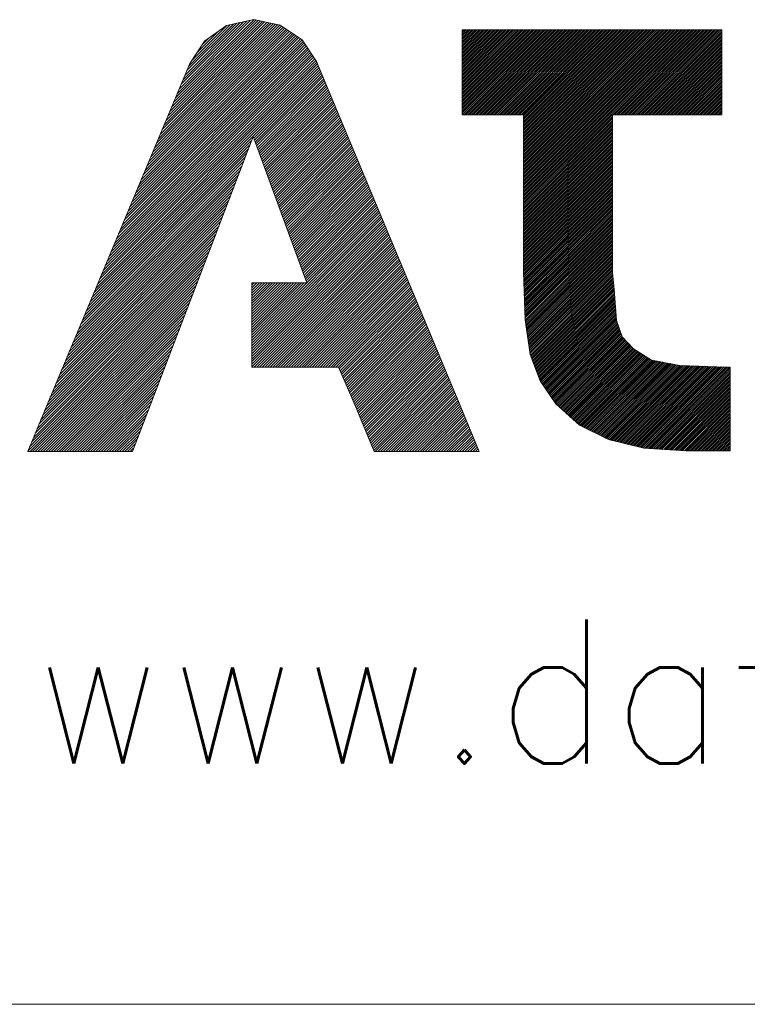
# Model space of a CAD drawing. Header units: millimetres. Extents: x 4 to 589, y 5 to 415.
# Tile 5 of 23: x 419 to 428, y 5 to 17. Entities that reach past the tile are written whole.
import ezdxf

# ---------------------------------------------------------------- set-up
doc = ezdxf.new("R2010")
doc.units = ezdxf.units.MM
doc.layers.add('256', color=7, linetype='Continuous')
doc.styles.add('blockfont', font='simplex.shx')

# ---------------------------------------------------------------- blocks, each defined once
blk = doc.blocks.new('HATCH21')
at = {"color": 5, "lineweight": 13}
for p, q in [((424.318785, 16.462067), (424.345668, 16.48895)), ((424.318785, 16.440418), (424.367317, 16.48895)), ((424.318785, 16.418768), (424.388967, 16.48895)), ((424.318785, 16.397118), (424.410617, 16.48895)), ((424.318785, 16.375468), (424.432267, 16.48895)), ((424.318785, 16.353819), (424.453916, 16.48895)), ((424.318785, 16.332169), (424.475566, 16.48895)), ((424.318785, 16.310519), (424.497216, 16.48895)), ((424.318785, 16.28887), (424.518865, 16.48895)), ((424.318785, 16.26722), (424.540515, 16.48895)), ((424.318785, 16.24557), (424.562165, 16.48895)), ((424.318785, 16.223921), (424.583814, 16.48895)), ((424.318785, 16.202271), (424.605464, 16.48895)), ((424.318785, 16.180621), (424.627114, 16.48895)), ((424.318785, 16.158971), (424.648764, 16.48895)), ((424.318785, 16.137322), (424.670413, 16.48895)), ((424.318785, 16.115672), (424.692063, 16.48895)), ((424.318785, 16.094022), (424.713713, 16.48895)), ((424.318785, 16.072373), (424.735362, 16.48895)), ((424.318785, 16.050723), (424.757012, 16.48895)), ((424.318785, 16.029073), (424.778662, 16.48895)), ((424.318785, 16.007423), (424.800312, 16.48895)), ((424.318785, 15.985774), (424.821961, 16.48895)), ((424.318785, 15.964124), (424.843611, 16.48895)), ((424.318785, 15.942474), (424.865261, 16.48895)), ((424.318785, 15.920825), (424.88691, 16.48895)), ((424.318785, 15.899175), (424.90856, 16.48895)), ((424.318785, 15.877525), (424.93021, 16.48895)), ((424.318785, 15.855876), (424.951859, 16.48895)), ((424.318785, 15.834226), (424.973509, 16.48895)), ((424.318785, 15.812576), (424.995159, 16.48895)), ((424.318785, 15.790926), (425.016809, 16.48895)), ((424.318785, 15.769277), (425.038458, 16.48895)), ((424.318785, 15.747627), (425.060108, 16.48895)), ((424.318785, 15.725977), (425.081758, 16.48895)), ((424.318785, 15.704328), (425.103407, 16.48895)), ((424.318785, 15.682678), (425.125057, 16.48895)), ((424.318785, 15.661028), (425.146707, 16.48895)), ((424.318785, 15.639378), (425.168357, 16.48895)), ((424.318785, 15.617729), (425.190006, 16.48895)), ((424.318785, 15.596079), (425.211656, 16.48895)), ((424.318785, 15.574429), (425.233306, 16.48895)), ((424.318785, 15.55278), (425.254955, 16.48895)), ((424.318785, 15.53113), (425.276605, 16.48895)), ((424.318785, 15.50948), (425.298255, 16.48895)), ((424.320375, 15.48942), (425.319905, 16.48895)), ((424.342024, 15.48942), (425.341554, 16.48895)), ((424.363674, 15.48942), (425.363204, 16.48895)), ((424.385324, 15.48942), (425.384854, 16.48895)), ((424.406973, 15.48942), (425.406503, 16.48895)), ((424.428623, 15.48942), (425.428153, 16.48895)), ((424.450273, 15.48942), (425.449803, 16.48895)), ((424.471922, 15.48942), (425.471452, 16.48895)), ((424.493572, 15.48942), (425.493102, 16.48895)), ((424.515222, 15.48942), (425.514752, 16.48895)), ((424.536872, 15.48942), (425.536402, 16.48895)), ((424.558521, 15.48942), (425.558051, 16.48895)), ((424.580171, 15.48942), (425.579701, 16.48895)), ((424.601821, 15.48942), (425.601351, 16.48895)), ((424.62347, 15.48942), (425.623, 16.48895)), ((424.64512, 15.48942), (425.64465, 16.48895)), ((424.66677, 15.48942), (425.6663, 16.48895)), ((424.68842, 15.48942), (425.68795, 16.48895)), ((424.710069, 15.48942), (425.709599, 16.48895)), ((424.731719, 15.48942), (425.731249, 16.48895)), ((424.753369, 15.48942), (425.752899, 16.48895)), ((424.775018, 15.48942), (425.774548, 16.48895)), ((424.796668, 15.48942), (425.796198, 16.48895)), ((424.818318, 15.48942), (425.817848, 16.48895)), ((424.839968, 15.48942), (425.839498, 16.48895)), ((424.861617, 15.48942), (425.861147, 16.48895)), ((424.883267, 15.48942), (425.882797, 16.48895)), ((424.904917, 15.48942), (425.904447, 16.48895)), ((424.926566, 15.48942), (425.926096, 16.48895)), ((424.948216, 15.48942), (425.947746, 16.48895)), ((424.969866, 15.48942), (425.969396, 16.48895)), ((424.991515, 15.48942), (425.991045, 16.48895)), ((425.013165, 15.48942), (426.012695, 16.48895)), ((425.034815, 15.48942), (426.034345, 16.48895)), ((425.042664, 15.475619), (426.055995, 16.48895)), ((425.042664, 15.45397), (426.077644, 16.48895)), ((425.042664, 15.43232), (426.099294, 16.48895)), ((425.042664, 15.41067), (426.120944, 16.48895)), ((425.042664, 15.389021), (426.142593, 16.48895)), ((425.042664, 15.367371), (426.164243, 16.48895)), ((425.042664, 15.345721), (426.185893, 16.48895)), ((425.042664, 15.324071), (426.207543, 16.48895)), ((425.042664, 15.302422), (426.229192, 16.48895)), ((425.042664, 15.280772), (426.250842, 16.48895)), ((425.042664, 15.259122), (426.272492, 16.48895)), ((425.042664, 15.237473), (426.294141, 16.48895)), ((425.042664, 15.215823), (426.315791, 16.48895)), ((425.042664, 15.194173), (426.337441, 16.48895)), ((425.042664, 15.172524), (426.35909, 16.48895)), ((425.042664, 15.150874), (426.38074, 16.48895)), ((425.042664, 15.129224), (426.40239, 16.48895)), ((425.042664, 15.107574), (426.42404, 16.48895)), ((425.042664, 15.085925), (426.445689, 16.48895)), ((425.042664, 15.064275), (426.467339, 16.48895)), ((425.042664, 15.042625), (426.488989, 16.48895)), ((425.042664, 15.020976), (426.510638, 16.48895)), ((425.042664, 14.999326), (426.532288, 16.48895)), ((425.042664, 14.977676), (426.553938, 16.48895)), ((425.042664, 14.956026), (426.575588, 16.48895)), ((425.042664, 14.934377), (426.597237, 16.48895)), ((425.042664, 14.912727), (426.618887, 16.48895)), ((425.042664, 14.891077), (426.640537, 16.48895)), ((425.042664, 14.869428), (426.662186, 16.48895)), ((425.042664, 14.847778), (426.683836, 16.48895)), ((425.042664, 14.826128), (426.705486, 16.48895)), ((425.042664, 14.804478), (426.727136, 16.48895)), ((425.042664, 14.782829), (426.748785, 16.48895)), ((425.042664, 14.761179), (426.770435, 16.48895)), ((425.042664, 14.739529), (426.792085, 16.48895)), ((425.042664, 14.71788), (426.813734, 16.48895)), ((425.042664, 14.69623), (426.835384, 16.48895)), ((425.042664, 14.67458), (426.857034, 16.48895)), ((425.042664, 14.652931), (426.878683, 16.48895)), ((425.042664, 14.631281), (426.900333, 16.48895)), ((425.042664, 14.609631), (426.921983, 16.48895)), ((425.042664, 14.587981), (426.943633, 16.48895)), ((425.042664, 14.566332), (426.965282, 16.48895)), ((425.042664, 14.544682), (426.986932, 16.48895)), ((425.042664, 14.523032), (427.008582, 16.48895)), ((425.042664, 14.501383), (427.030231, 16.48895)), ((425.042664, 14.479733), (427.051881, 16.48895)), ((425.042664, 14.458083), (427.073531, 16.48895)), ((426.095651, 15.48942), (427.095181, 16.48895)), ((426.1173, 15.48942), (427.11683, 16.48895)), ((426.13895, 15.48942), (427.13848, 16.48895)), ((426.1606, 15.48942), (427.16013, 16.48895)), ((426.182249, 15.48942), (427.181779, 16.48895)), ((426.203899, 15.48942), (427.203429, 16.48895)), ((426.225549, 15.48942), (427.225079, 16.48895)), ((426.247198, 15.48942), (427.246728, 16.48895)), ((426.268848, 15.48942), (427.268378, 16.48895)), ((426.290498, 15.48942), (427.290028, 16.48895)), ((426.312148, 15.48942), (427.311678, 16.48895)), ((426.333797, 15.48942), (427.333327, 16.48895)), ((426.355447, 15.48942), (427.354977, 16.48895)), ((426.377097, 15.48942), (427.376627, 16.48895)), ((426.398746, 15.48942), (427.380516, 16.47119)), ((426.420396, 15.48942), (427.380516, 16.44954)), ((426.442046, 15.48942), (427.380516, 16.42789)), ((426.463696, 15.48942), (427.380516, 16.40624)), ((426.485345, 15.48942), (427.380516, 16.384591)), ((426.506995, 15.48942), (427.380516, 16.362941)), ((426.528645, 15.48942), (427.380516, 16.341291)), ((426.550294, 15.48942), (427.380516, 16.319642)), ((426.571944, 15.48942), (427.380516, 16.297992)), ((426.593594, 15.48942), (427.380516, 16.276342)), ((426.615244, 15.48942), (427.380516, 16.254692)), ((426.636893, 15.48942), (427.380516, 16.233043)), ((426.658543, 15.48942), (427.380516, 16.211393)), ((426.680193, 15.48942), (427.380516, 16.189743)), ((426.701842, 15.48942), (427.380516, 16.168094)), ((426.723492, 15.48942), (427.380516, 16.146444)), ((426.745142, 15.48942), (427.380516, 16.124794)), ((426.766791, 15.48942), (427.380516, 16.103145)), ((426.788441, 15.48942), (427.380516, 16.081495)), ((426.810091, 15.48942), (427.380516, 16.059845)), ((426.831741, 15.48942), (427.380516, 16.038195)), ((426.85339, 15.48942), (427.380516, 16.016546)), ((426.87504, 15.48942), (427.380516, 15.994896)), ((426.89669, 15.48942), (427.380516, 15.973246)), ((426.918339, 15.48942), (427.380516, 15.951597)), ((426.939989, 15.48942), (427.380516, 15.929947)), ((426.961639, 15.48942), (427.380516, 15.908297)), ((426.983289, 15.48942), (427.380516, 15.886647)), ((427.004938, 15.48942), (427.380516, 15.864998)), ((427.026588, 15.48942), (427.380516, 15.843348)), ((427.048238, 15.48942), (427.380516, 15.821698)), ((427.069887, 15.48942), (427.380516, 15.800049)), ((427.091537, 15.48942), (427.380516, 15.778399)), ((427.113187, 15.48942), (427.380516, 15.756749)), ((427.134837, 15.48942), (427.380516, 15.735099)), ((427.156486, 15.48942), (427.380516, 15.71345)), ((427.178136, 15.48942), (427.380516, 15.6918)), ((427.199786, 15.48942), (427.380516, 15.67015)), ((427.221435, 15.48942), (427.380516, 15.648501)), ((427.243085, 15.48942), (427.380516, 15.626851)), ((427.264735, 15.48942), (427.380516, 15.605201)), ((427.286384, 15.48942), (427.380516, 15.583552)), ((427.308034, 15.48942), (427.380516, 15.561902)), ((425.042664, 14.436433), (426.093794, 15.487563)), ((425.042664, 14.414784), (426.093794, 15.465914)), ((425.042664, 14.393134), (426.093794, 15.444264)), ((427.329684, 15.48942), (427.380516, 15.540252)), ((427.351334, 15.48942), (427.380516, 15.518602)), ((425.042664, 14.371484), (426.093794, 15.422614)), ((425.042664, 14.349835), (426.093794, 15.400965)), ((425.042664, 14.328185), (426.093794, 15.379315)), ((425.042664, 14.306535), (426.093794, 15.357665)), ((425.042664, 14.284886), (426.093794, 15.336016)), ((425.042664, 14.263236), (426.093794, 15.314366)), ((425.042664, 14.241586), (426.093794, 15.292716)), ((425.042664, 14.219936), (426.093794, 15.271066)), ((425.042664, 14.198287), (426.093794, 15.249417)), ((425.042664, 14.176637), (426.093794, 15.227767)), ((425.042664, 14.154987), (426.093794, 15.206117)), ((425.042664, 14.133338), (426.093794, 15.184468)), ((425.042664, 14.111688), (426.093794, 15.162818)), ((425.042664, 14.090038), (426.093794, 15.141168)), ((425.042664, 14.068388), (426.093794, 15.119518)), ((425.042664, 14.046739), (426.093794, 15.097869)), ((425.042664, 14.025089), (426.093794, 15.076219)), ((425.042664, 14.003439), (426.093794, 15.054569)), ((425.042664, 13.98179), (426.093794, 15.03292)), ((425.042664, 13.96014), (426.093794, 15.01127)), ((425.042664, 13.93849), (426.093794, 14.98962)), ((425.042664, 13.91684), (426.093794, 14.96797)), ((425.042664, 13.895191), (426.093794, 14.946321)), ((425.042664, 13.873541), (426.093794, 14.924671)), ((425.042664, 13.851891), (426.093794, 14.903021)), ((425.042664, 13.830242), (426.093794, 14.881372)), ((425.042664, 13.808592), (426.093794, 14.859722)), ((425.042664, 13.786942), (426.093794, 14.838072)), ((425.042664, 13.765293), (426.093794, 14.816423)), ((425.042664, 13.743643), (426.093794, 14.794773)), ((425.042664, 13.721993), (426.093794, 14.773123)), ((425.042664, 13.700343), (426.093794, 14.751473)), ((425.042664, 13.678694), (426.093794, 14.729824)), ((425.042664, 13.657044), (426.093794, 14.708174)), ((425.042664, 13.635394), (426.093794, 14.686524)), ((425.043101, 13.614182), (426.093794, 14.664875)), ((425.043749, 13.59318), (426.093794, 14.643225)), ((425.044397, 13.572179), (426.093794, 14.621575)), ((425.045046, 13.551177), (426.093794, 14.599925)), ((425.045694, 13.530175), (426.093794, 14.578276)), ((425.046342, 13.509174), (426.093794, 14.556626)), ((425.04699, 13.488172), (426.093794, 14.534976)), ((425.047638, 13.46717), (426.093794, 14.513327)), ((425.048286, 13.446169), (426.093794, 14.491677)), ((425.048934, 13.425167), (426.093794, 14.470027)), ((425.049582, 13.404165), (426.093794, 14.448377)), ((425.05023, 13.383164), (426.093794, 14.426728)), ((425.050878, 13.362162), (426.093794, 14.405078)), ((425.051526, 13.34116), (426.093794, 14.383428)), ((425.052174, 13.320159), (426.093794, 14.361779)), ((425.052822, 13.299157), (426.093794, 14.340129)), ((425.05347, 13.278156), (426.093794, 14.318479)), ((425.054118, 13.257154), (426.093794, 14.29683)), ((425.054766, 13.236152), (426.093794, 14.27518)), ((425.055414, 13.215151), (426.093794, 14.25353)), ((425.056063, 13.194149), (426.093794, 14.23188)), ((425.056711, 13.173147), (426.093794, 14.210231)), ((425.057359, 13.152146), (426.093794, 14.188581)), ((425.058007, 13.131144), (426.093794, 14.166931)), ((425.058655, 13.110142), (426.093794, 14.145282)), ((425.059303, 13.089141), (426.093794, 14.123632)), ((425.060004, 13.068192), (426.093794, 14.101982)), ((425.062809, 13.049347), (426.093794, 14.080332)), ((425.065613, 13.030502), (426.093794, 14.058683)), ((425.068418, 13.011657), (426.093794, 14.037033)), ((425.071223, 12.992813), (426.093794, 14.015383)), ((425.074028, 12.973968), (426.093794, 13.993734)), ((425.076833, 12.955123), (426.093794, 13.972084)), ((425.079638, 12.936278), (426.093794, 13.950434)), ((425.082443, 12.917433), (426.093794, 13.928785)), ((425.085248, 12.898588), (426.093794, 13.907135)), ((425.088053, 12.879744), (426.093794, 13.885485)), ((425.090857, 12.860899), (426.093794, 13.863835)), ((425.093662, 12.842054), (426.093794, 13.842186)), ((425.096467, 12.823209), (426.093794, 13.820536)), ((425.099272, 12.804364), (426.093794, 13.798886)), ((425.102077, 12.78552), (426.093794, 13.777237)), ((425.104882, 12.766675), (426.093794, 13.755587)), ((425.107687, 12.74783), (426.093794, 13.733937)), ((425.110492, 12.728985), (426.093794, 13.712287)), ((425.113297, 12.71014), (426.093794, 13.690638)), ((425.116101, 12.691295), (426.093794, 13.668988)), ((425.118906, 12.672451), (426.093794, 13.647338)), ((425.123027, 12.654921), (426.094012, 13.625907)), ((425.128955, 12.6392), (426.095783, 13.606028)), ((425.134883, 12.623478), (426.097553, 13.586148)), ((425.140811, 12.607757), (426.099324, 13.566269)), ((425.14674, 12.592035), (426.101094, 13.54639)), ((425.152668, 12.576314), (426.102865, 13.526511)), ((425.158596, 12.560593), (426.104636, 13.506632)), ((425.164525, 12.544871), (426.106406, 13.486753)), ((425.170453, 12.52915), (426.108177, 13.466874)), ((425.176381, 12.513428), (426.109947, 13.446995)), ((425.182309, 12.497707), (426.111674, 13.427071)), ((425.188238, 12.481985), (426.113295, 13.407043)), ((425.194166, 12.466264), (426.114917, 13.387015)), ((425.200094, 12.450543), (426.116539, 13.366987)), ((425.206023, 12.434821), (426.11816, 13.346959)), ((425.211951, 12.4191), (426.119782, 13.326931)), ((425.217879, 12.403378), (426.121404, 13.306903)), ((425.223807, 12.387657), (426.123025, 13.286875)), ((425.229736, 12.371936), (426.124647, 13.266847)), ((425.235664, 12.356214), (426.126269, 13.246819)), ((425.243511, 12.342411), (426.12789, 13.226791)), ((425.252354, 12.329605), (426.129512, 13.206763)), ((425.261197, 12.316798), (426.131134, 13.186735)), ((425.27004, 12.303991), (426.132755, 13.166707)), ((425.278883, 12.291184), (426.134377, 13.146679)), ((425.287726, 12.278378), (426.135999, 13.126651)), ((425.296569, 12.265571), (426.13762, 13.106623)), ((425.305412, 12.252764), (426.139242, 13.086594)), ((425.314255, 12.239958), (426.140864, 13.066566)), ((425.323098, 12.227151), (426.145295, 13.049348)), ((425.331941, 12.214344), (426.150827, 13.03323)), ((425.340784, 12.201538), (426.156358, 13.017112)), ((425.349627, 12.188731), (426.16189, 13.000994)), ((425.35847, 12.175924), (426.167422, 12.984876)), ((425.367313, 12.163118), (426.172953, 12.968758)), ((425.376156, 12.150311), (426.178485, 12.95264)), ((425.384999, 12.137504), (426.184016, 12.936522)), ((425.393842, 12.124698), (426.189548, 12.920404)), ((425.402685, 12.111891), (426.19508, 12.904285)), ((425.411528, 12.099084), (426.200611, 12.888167)), ((425.420371, 12.086277), (426.206143, 12.872049)), ((425.430568, 12.074825), (426.215628, 12.859884)), ((425.441989, 12.064596), (426.226114, 12.848721)), ((425.45341, 12.054367), (426.236601, 12.837558)), ((425.464831, 12.044138), (426.247088, 12.826396)), ((425.476252, 12.03391), (426.257575, 12.815233)), ((425.487673, 12.023681), (426.268062, 12.80407)), ((425.499094, 12.013452), (426.278549, 12.792907)), ((425.510514, 12.003223), (426.289035, 12.781744)), ((425.521935, 11.992994), (426.299522, 12.770581)), ((425.533356, 11.982765), (426.310009, 12.759418)), ((425.544777, 11.972537), (426.320496, 12.748255)), ((425.556198, 11.962308), (426.330983, 12.737093)), ((425.567619, 11.952079), (426.341636, 12.726096)), ((425.57904, 11.94185), (426.355109, 12.717919)), ((425.590461, 11.931621), (426.368582, 12.709743)), ((425.601882, 11.921393), (426.382055, 12.701566)), ((425.613302, 11.911164), (426.395528, 12.693389)), ((425.624723, 11.900935), (426.409001, 12.685212)), ((425.636144, 11.890706), (426.422474, 12.677036)), ((425.647565, 11.880477), (426.435947, 12.668859)), ((425.658986, 11.870248), (426.44942, 12.660682)), ((425.670407, 11.86002), (426.462893, 12.652506)), ((425.681828, 11.849791), (426.476366, 12.644329)), ((425.693249, 11.839562), (426.489839, 12.636152)), ((425.704877, 11.829541), (426.503312, 12.627976)), ((425.719265, 11.822279), (426.516785, 12.619799)), ((425.733653, 11.815017), (426.530258, 12.611622)), ((425.748041, 11.807755), (426.543731, 12.603445)), ((425.762429, 11.800494), (426.558354, 12.596419)), ((425.776817, 11.793232), (426.576463, 12.592878)), ((425.791205, 11.78597), (426.594572, 12.589338)), ((425.805592, 11.778708), (426.612682, 12.585797)), ((425.81998, 11.771446), (426.630791, 12.582257)), ((425.834368, 11.764184), (426.6489, 12.578716)), ((425.848756, 11.756923), (426.667009, 12.575176)), ((425.863144, 11.749661), (426.685119, 12.571636)), ((425.877532, 11.742399), (426.703228, 12.568095)), ((425.89192, 11.735137), (426.721337, 12.564555)), ((425.906307, 11.727875), (426.739446, 12.561014)), ((425.920695, 11.720613), (426.757556, 12.557474)), ((425.935083, 11.713352), (426.775665, 12.553933)), ((425.949471, 11.70609), (426.793774, 12.550393)), ((425.963859, 11.698828), (426.811883, 12.546852)), ((425.978247, 11.691566), (426.829993, 12.543312)), ((425.992635, 11.684304), (426.848102, 12.539771)), ((426.007023, 11.677042), (426.866211, 12.536231)), ((426.02141, 11.66978), (426.88432, 12.53269)), ((426.035798, 11.662519), (426.904684, 12.531404)), ((426.051212, 11.656283), (426.925645, 12.530715)), ((426.06867, 11.652091), (426.946605, 12.530026)), ((426.086128, 11.647899), (426.967566, 12.529337)), ((426.103586, 11.643707), (426.988527, 12.528648)), ((426.121043, 11.639515), (427.009487, 12.527959)), ((426.138501, 11.635323), (427.030448, 12.52727)), ((426.155959, 11.631132), (427.051409, 12.526581)), ((426.173417, 11.62694), (427.072369, 12.525892)), ((426.190875, 11.622748), (427.09333, 12.525203)), ((426.208333, 11.618556), (427.114291, 12.524514)), ((426.22579, 11.614364), (427.135251, 12.523825)), ((426.243248, 11.610172), (427.156212, 12.523136)), ((426.260706, 11.60598), (427.177173, 12.522447)), ((426.278164, 11.601788), (427.198133, 12.521758)), ((426.295622, 11.597596), (427.219094, 12.521069)), ((426.313079, 11.593404), (427.240055, 12.52038)), ((426.330537, 11.589213), (427.261015, 12.519691)), ((426.347995, 11.585021), (427.281976, 12.519001)), ((426.365453, 11.580829), (427.302937, 12.518312)), ((426.382911, 11.576637), (427.323897, 12.517623)), ((426.400369, 11.572445), (427.344858, 12.516934)), ((426.417826, 11.568253), (427.365819, 12.516245)), ((426.435284, 11.564061), (427.386779, 12.515556)), ((426.452742, 11.559869), (427.40774, 12.514867)), ((426.471775, 11.557253), (427.428701, 12.514178)), ((426.492121, 11.555949), (427.450044, 12.513872)), ((426.512467, 11.554646), (427.471694, 12.513872)), ((426.532813, 11.553342), (427.478241, 12.49877)), ((426.55316, 11.552038), (427.478241, 12.47712)), ((426.573506, 11.550735), (427.478241, 12.45547)), ((426.593852, 11.549431), (427.478241, 12.43382)), ((426.614198, 11.548127), (427.478241, 12.412171)), ((426.634544, 11.546824), (427.478241, 12.390521)), ((426.65489, 11.54552), (427.478241, 12.368871)), ((426.675236, 11.544217), (427.478241, 12.347222)), ((426.695582, 11.542913), (427.478241, 12.325572)), ((426.715928, 11.541609), (427.478241, 12.303922)), ((426.736274, 11.540306), (427.478241, 12.282272)), ((426.75662, 11.539002), (427.478241, 12.260623)), ((426.776966, 11.537698), (427.478241, 12.238973)), ((426.797312, 11.536395), (427.478241, 12.217323)), ((426.817658, 11.535091), (427.478241, 12.195674)), ((426.838004, 11.533787), (427.478241, 12.174024)), ((426.858351, 11.532484), (427.478241, 12.152374)), ((426.878697, 11.53118), (427.478241, 12.130725)), ((426.899043, 11.529876), (427.478241, 12.109075)), ((426.919389, 11.528573), (427.478241, 12.087425)), ((426.939735, 11.527269), (427.478241, 12.065775)), ((426.960081, 11.525966), (427.478241, 12.044126)), ((426.981649, 11.525884), (427.478241, 12.022476)), ((427.003299, 11.525884), (427.478241, 12.000826)), ((427.024948, 11.525884), (427.478241, 11.979177)), ((427.046598, 11.525884), (427.478241, 11.957527)), ((427.068248, 11.525884), (427.478241, 11.935877)), ((427.089898, 11.525884), (427.478241, 11.914227)), ((427.111547, 11.525884), (427.478241, 11.892578)), ((427.133197, 11.525884), (427.478241, 11.870928)), ((427.154847, 11.525884), (427.478241, 11.849278)), ((427.176496, 11.525884), (427.478241, 11.827629)), ((427.198146, 11.525884), (427.478241, 11.805979)), ((427.219796, 11.525884), (427.478241, 11.784329)), ((427.241446, 11.525884), (427.478241, 11.762679)), ((427.263095, 11.525884), (427.478241, 11.74103)), ((427.284745, 11.525884), (427.478241, 11.71938)), ((427.306395, 11.525884), (427.478241, 11.69773)), ((427.328044, 11.525884), (427.478241, 11.676081)), ((427.349694, 11.525884), (427.478241, 11.654431)), ((427.371344, 11.525884), (427.478241, 11.632781)), ((427.392993, 11.525884), (427.478241, 11.611132)), ((427.414643, 11.525884), (427.478241, 11.589482)), ((427.436293, 11.525884), (427.478241, 11.567832)), ((427.457943, 11.525884), (427.478241, 11.546182))]:
    blk.add_line(p, q, dxfattribs=at)
blk = doc.blocks.new('HATCH23')
at = {"color": 5, "lineweight": 13}
for p, q in [((420.915782, 15.634335), (421.885862, 16.604416)), ((420.938179, 15.687812), (421.859912, 16.609545)), ((420.579822, 14.832184), (422.245605, 16.497967)), ((420.602219, 14.885661), (422.227049, 16.51049)), ((420.624616, 14.939138), (422.208493, 16.523014)), ((420.647014, 14.992614), (422.189937, 16.535537)), ((420.669411, 15.046091), (422.170512, 16.547192)), ((420.691809, 15.099568), (422.144635, 16.552394)), ((420.714206, 15.153045), (422.118758, 16.557596)), ((420.736603, 15.206521), (422.09288, 16.562799)), ((420.759001, 15.259998), (422.067003, 16.568001)), ((420.781398, 15.313475), (422.041126, 16.573203)), ((420.803795, 15.366952), (422.015248, 16.578405)), ((420.826193, 15.420428), (421.989371, 16.583607)), ((420.84859, 15.473905), (421.963494, 16.588809)), ((420.870987, 15.527382), (421.937617, 16.594011)), ((420.893385, 15.580859), (421.911739, 16.599214)), ((420.960577, 15.741289), (421.820349, 16.601062)), ((420.982974, 15.794766), (421.780787, 16.592579)), ((421.005371, 15.848242), (421.741225, 16.584096)), ((421.027769, 15.901719), (421.701662, 16.575613)), ((421.050166, 15.955196), (421.6621, 16.56713)), ((421.072563, 16.008673), (421.622538, 16.558647)), ((421.094961, 16.062149), (421.582975, 16.550164)), ((421.132726, 16.130994), (421.543413, 16.541681)), ((420.355848, 14.297417), (422.430628, 16.372196)), ((420.378246, 14.350893), (422.412609, 16.385257)), ((420.400643, 14.40437), (422.394053, 16.39778)), ((420.42304, 14.457847), (422.375497, 16.410303)), ((420.445438, 14.511324), (422.356941, 16.422827)), ((420.467835, 14.5648), (422.338385, 16.43535)), ((420.490232, 14.618277), (422.319829, 16.447874)), ((420.51263, 14.671754), (422.301273, 16.460397)), ((420.535027, 14.725231), (422.282717, 16.47292)), ((420.557424, 14.778707), (422.264161, 16.485444)), ((421.190711, 16.220058), (421.444323, 16.473671)), ((421.248695, 16.309122), (421.337238, 16.397665)), ((420.221464, 13.976556), (422.505082, 16.260174)), ((420.243862, 14.030033), (422.492673, 16.278844)), ((420.266259, 14.08351), (422.480264, 16.297515)), ((420.288656, 14.136986), (422.467855, 16.316185)), ((420.311054, 14.190463), (422.455446, 16.334855)), ((420.333451, 14.24394), (422.443037, 16.353526)), ((420.08708, 13.655696), (422.579536, 16.148152)), ((420.109478, 13.709172), (422.567127, 16.166822)), ((420.131875, 13.762649), (422.554718, 16.185493)), ((420.154272, 13.816126), (422.542309, 16.204163)), ((420.17667, 13.869603), (422.5299, 16.222833)), ((420.199067, 13.923079), (422.517491, 16.241504)), ((419.952696, 13.334835), (422.640165, 16.022304)), ((419.975094, 13.388312), (422.631005, 16.044223)), ((419.997491, 13.441789), (422.621845, 16.066143)), ((420.019888, 13.495265), (422.612685, 16.088063)), ((420.042286, 13.548742), (422.603526, 16.109982)), ((420.064683, 13.602219), (422.591946, 16.129482)), ((421.86128, 15.212339), (422.649324, 16.000384)), ((421.86962, 15.1896), (422.658484, 15.978464)), ((421.877959, 15.16686), (422.667644, 15.956545)), ((421.886299, 15.14412), (422.676804, 15.934625)), ((421.894639, 15.121381), (422.685963, 15.912705)), ((421.902979, 15.098641), (422.695123, 15.890786)), ((421.911318, 15.075901), (422.704283, 15.868866)), ((421.919658, 15.053162), (422.713443, 15.846946)), ((421.927998, 15.030422), (422.722602, 15.825027)), ((421.936338, 15.007682), (422.731762, 15.803107)), ((421.944677, 14.984943), (422.740922, 15.781187)), ((421.953017, 14.962203), (422.750082, 15.759268)), ((421.961357, 14.939463), (422.759241, 15.737348)), ((421.969696, 14.916724), (422.768401, 15.715428)), ((421.978036, 14.893984), (422.777561, 15.693509)), ((421.986376, 14.871244), (422.78672, 15.671589)), ((421.994716, 14.848505), (422.79588, 15.649669)), ((422.003055, 14.825765), (422.80504, 15.62775)), ((422.011395, 14.803025), (422.8142, 15.60583)), ((422.019735, 14.780286), (422.823359, 15.58391)), ((422.028075, 14.757546), (422.832519, 15.561991)), ((422.036414, 14.734806), (422.841679, 15.540071)), ((422.044754, 14.712067), (422.850839, 15.518151)), ((422.053094, 14.689327), (422.859998, 15.496232)), ((422.061433, 14.666587), (422.869158, 15.474312)), ((422.069773, 14.643847), (422.878318, 15.452392)), ((422.078113, 14.621108), (422.887478, 15.430473)), ((422.086453, 14.598368), (422.896637, 15.408553)), ((422.094792, 14.575628), (422.905797, 15.386633)), ((422.103132, 14.552889), (422.914957, 15.364714)), ((422.111472, 14.530149), (422.924117, 15.342794)), ((422.119812, 14.507409), (422.933276, 15.320874)), ((422.128151, 14.48467), (422.942436, 15.298955)), ((422.136491, 14.46193), (422.951596, 15.277035)), ((422.144831, 14.43919), (422.960756, 15.255115)), ((422.15317, 14.416451), (422.969915, 15.233196)), ((422.16151, 14.393711), (422.979075, 15.211276)), ((419.907902, 13.227882), (421.819153, 15.139133)), ((419.930299, 13.281358), (421.838534, 15.189594)), ((422.16985, 14.370971), (422.988235, 15.189356)), ((422.17819, 14.348232), (422.997395, 15.167437)), ((422.186529, 14.325492), (423.006554, 15.145517)), ((422.194869, 14.302752), (423.015714, 15.123597)), ((422.203209, 14.280013), (423.024874, 15.101677)), ((419.84071, 13.067451), (421.761008, 14.98775)), ((419.863107, 13.120928), (421.78039, 15.038211)), ((419.885504, 13.174405), (421.799771, 15.088672)), ((422.211549, 14.257273), (423.034034, 15.079758)), ((422.219888, 14.234533), (423.043193, 15.057838)), ((422.228228, 14.211794), (423.052353, 15.035918)), ((422.236568, 14.189054), (423.061513, 15.013999)), ((422.244908, 14.166314), (423.070672, 14.992079)), ((419.795915, 12.960498), (421.722246, 14.886829)), ((419.818312, 13.013975), (421.741627, 14.93729)), ((422.253247, 14.143575), (423.079832, 14.970159)), ((422.261587, 14.120835), (423.088992, 14.94824)), ((422.269927, 14.098095), (423.098152, 14.92632)), ((422.278266, 14.075355), (423.107311, 14.9044)), ((422.286606, 14.052616), (423.116471, 14.882481)), ((422.294946, 14.029876), (423.125631, 14.860561)), ((419.75112, 12.853544), (421.683483, 14.785907)), ((419.773518, 12.907021), (421.702864, 14.836368)), ((422.303286, 14.007136), (423.134791, 14.838641)), ((422.311625, 13.984397), (423.14395, 14.816722)), ((422.319965, 13.961657), (423.15311, 14.794802)), ((422.328305, 13.938917), (423.16227, 14.772882)), ((422.336645, 13.916178), (423.17143, 14.750963)), ((419.683928, 12.693114), (421.625339, 14.634525)), ((419.706325, 12.746591), (421.64472, 14.684985)), ((419.728723, 12.800068), (421.664101, 14.735446)), ((422.344984, 13.893438), (423.180589, 14.729043)), ((422.353324, 13.870698), (423.189749, 14.707123)), ((422.361664, 13.847959), (423.198909, 14.685204)), ((422.370003, 13.825219), (423.208069, 14.663284)), ((422.378343, 13.802479), (423.217228, 14.641364)), ((419.639133, 12.586161), (421.586576, 14.533603)), ((419.661531, 12.639637), (421.605957, 14.584064)), ((422.386683, 13.77974), (423.226388, 14.619445)), ((422.395023, 13.757), (423.235548, 14.597525)), ((422.403362, 13.73426), (423.244708, 14.575605)), ((422.411702, 13.711521), (423.253867, 14.553686)), ((422.420042, 13.688781), (423.263027, 14.531766)), ((419.594339, 12.479207), (421.547813, 14.432681)), ((419.616736, 12.532684), (421.567194, 14.483142)), ((422.428382, 13.666041), (423.272187, 14.509846)), ((422.436721, 13.643302), (423.281347, 14.487927)), ((422.445061, 13.620562), (423.290506, 14.466007)), ((422.453401, 13.597822), (423.299666, 14.444087)), ((422.46174, 13.575083), (423.308826, 14.422168)), ((422.47008, 13.552343), (423.317985, 14.400248)), ((419.527147, 12.318777), (421.489669, 14.281299)), ((419.549544, 12.372254), (421.50905, 14.33176)), ((419.571941, 12.42573), (421.528432, 14.382221)), ((421.837209, 12.857313), (423.336305, 14.356409)), ((421.837209, 12.826233), (423.345465, 14.334489)), ((421.837209, 12.795154), (423.354624, 14.312569)), ((421.837209, 12.764075), (423.363784, 14.29065)), ((422.47842, 13.529603), (423.327145, 14.378328)), ((419.482352, 12.211823), (421.450906, 14.180377)), ((419.504749, 12.2653), (421.470287, 14.230838)), ((421.837209, 12.732995), (423.372944, 14.26873)), ((421.837209, 12.701916), (423.382104, 14.24681)), ((421.837209, 12.670836), (423.391263, 14.224891)), ((421.837209, 12.639757), (423.400423, 14.202971)), ((421.837209, 12.608678), (423.409583, 14.181051)), ((419.437557, 12.10487), (421.412143, 14.079456)), ((419.459955, 12.158347), (421.431525, 14.129917)), ((421.837209, 12.577598), (423.418743, 14.159132)), ((421.837209, 12.546519), (423.427902, 14.137212)), ((421.837209, 12.515439), (423.437062, 14.115292)), ((421.866721, 12.513872), (423.446222, 14.093373)), ((421.897801, 12.513872), (423.455382, 14.071453)), ((421.92888, 12.513872), (423.464541, 14.049533)), ((419.393181, 11.998335), (421.37338, 13.978534)), ((419.415219, 12.051452), (421.392762, 14.028995)), ((421.959959, 12.513872), (423.473701, 14.027614)), ((421.991039, 12.513872), (423.482861, 14.005694)), ((422.022118, 12.513872), (423.492021, 13.983774)), ((422.053198, 12.513872), (423.50118, 13.961855)), ((422.084277, 12.513872), (423.51034, 13.939935)), ((419.327069, 11.838985), (421.315236, 13.827152)), ((419.349107, 11.892101), (421.334618, 13.877613)), ((419.371144, 11.945218), (421.353999, 13.928073)), ((422.115356, 12.513872), (423.5195, 13.918015)), ((422.146436, 12.513872), (423.52866, 13.896096)), ((422.177515, 12.513872), (423.537819, 13.874176)), ((422.208595, 12.513872), (423.546979, 13.852256)), ((422.239674, 12.513872), (423.556139, 13.830337)), ((419.282994, 11.732751), (421.276473, 13.72623)), ((419.305032, 11.785868), (421.295855, 13.776691)), ((422.270753, 12.513872), (423.565299, 13.808417)), ((422.301833, 12.513872), (423.574458, 13.786497)), ((422.332912, 12.513872), (423.583618, 13.764578)), ((422.363992, 12.513872), (423.592778, 13.742658)), ((422.395071, 12.513872), (423.601937, 13.720738)), ((419.238919, 11.626517), (421.237711, 13.625308)), ((419.260957, 11.679634), (421.257092, 13.675769)), ((422.42615, 12.513872), (423.611097, 13.698819)), ((422.45723, 12.513872), (423.620257, 13.676899)), ((422.488309, 12.513872), (423.629417, 13.654979)), ((422.519389, 12.513872), (423.638576, 13.63306)), ((422.550468, 12.513872), (423.647736, 13.61114)), ((422.581548, 12.513872), (423.656896, 13.58922)), ((419.194844, 11.520283), (421.198948, 13.524387)), ((419.216882, 11.5734), (421.218329, 13.574848)), ((419.225838, 11.520198), (421.179566, 13.473926)), ((421.837209, 13.478901), (421.866024, 13.507716)), ((421.837209, 13.447822), (421.897103, 13.507716)), ((421.837209, 13.416742), (421.928183, 13.507716)), ((421.837209, 13.385663), (421.959262, 13.507716)), ((421.837209, 13.354583), (421.990342, 13.507716)), ((421.837209, 13.323504), (422.021421, 13.507716)), ((421.837209, 13.292425), (422.0525, 13.507716)), ((421.837209, 13.261345), (422.08358, 13.507716)), ((421.837209, 13.230266), (422.114659, 13.507716)), ((421.837209, 13.199186), (422.145739, 13.507716)), ((421.837209, 13.168107), (422.176818, 13.507716)), ((421.837209, 13.137027), (422.207898, 13.507716)), ((421.837209, 13.105948), (422.238977, 13.507716)), ((421.837209, 13.074869), (422.270056, 13.507716)), ((421.837209, 13.043789), (422.301136, 13.507716)), ((421.837209, 13.01271), (422.332215, 13.507716)), ((421.837209, 12.98163), (422.363295, 13.507716)), ((421.837209, 12.950551), (422.394374, 13.507716)), ((421.837209, 12.919472), (422.425453, 13.507716)), ((421.837209, 12.888392), (422.456533, 13.507716)), ((422.612627, 12.513872), (423.666056, 13.567301)), ((422.643706, 12.513872), (423.675215, 13.545381)), ((422.674786, 12.513872), (423.684375, 13.523461)), ((422.705865, 12.513872), (423.693535, 13.501542)), ((422.736945, 12.513872), (423.702695, 13.479622)), ((419.256918, 11.520198), (421.160185, 13.423465)), ((419.287997, 11.520198), (421.140804, 13.373004)), ((422.768024, 12.513872), (423.711854, 13.457702)), ((422.799103, 12.513872), (423.721014, 13.435783)), ((422.830183, 12.513872), (423.730174, 13.413863)), ((422.860137, 12.512747), (423.739334, 13.391943)), ((422.869494, 12.491025), (423.748493, 13.370024)), ((419.319077, 11.520198), (421.121422, 13.322544)), ((419.350156, 11.520198), (421.102041, 13.272083)), ((422.878851, 12.469302), (423.757653, 13.348104)), ((422.888208, 12.44758), (423.766813, 13.326184)), ((422.897565, 12.425857), (423.775973, 13.304265)), ((422.906922, 12.404135), (423.785132, 13.282345)), ((422.916279, 12.382413), (423.794292, 13.260425)), ((422.925636, 12.36069), (423.803452, 13.238506)), ((419.381235, 11.520198), (421.082659, 13.221622)), ((419.412315, 11.520198), (421.063278, 13.171161)), ((419.443394, 11.520198), (421.043897, 13.1207)), ((422.934993, 12.338968), (423.812612, 13.216586)), ((422.94435, 12.317245), (423.821771, 13.194666)), ((422.953707, 12.295523), (423.830931, 13.172747)), ((422.963064, 12.2738), (423.840091, 13.150827)), ((422.972421, 12.252078), (423.84925, 13.128907)), ((419.474474, 11.520198), (421.024515, 13.07024)), ((419.505553, 11.520198), (421.005134, 13.019779)), ((422.981778, 12.230355), (423.85841, 13.106988)), ((422.991135, 12.208633), (423.86757, 13.085068)), ((423.000492, 12.186911), (423.87673, 13.063148)), ((423.009849, 12.165188), (423.885889, 13.041229)), ((423.019206, 12.143466), (423.895049, 13.019309)), ((419.536633, 11.520198), (420.985752, 12.969318)), ((419.567712, 11.520198), (420.966371, 12.918857)), ((423.028563, 12.121743), (423.904209, 12.997389)), ((423.03792, 12.100021), (423.913369, 12.97547)), ((423.047277, 12.078298), (423.922528, 12.95355)), ((423.056594, 12.056536), (423.931688, 12.93163)), ((423.065709, 12.034571), (423.940848, 12.909711)), ((423.074823, 12.012607), (423.950008, 12.887791)), ((419.598791, 11.520198), (420.94699, 12.868396)), ((419.629871, 11.520198), (420.927608, 12.817936)), ((423.083938, 11.990642), (423.959167, 12.865871)), ((423.093052, 11.968677), (423.968327, 12.843952)), ((423.102167, 11.946712), (423.977487, 12.822032)), ((423.111282, 11.924747), (423.986647, 12.800112)), ((423.120396, 11.902783), (423.995806, 12.778193)), ((419.66095, 11.520198), (420.908227, 12.767475)), ((419.69203, 11.520198), (420.888845, 12.717014)), ((419.723109, 11.520198), (420.869464, 12.666553)), ((423.129511, 11.880818), (424.004966, 12.756273)), ((423.138625, 11.858853), (424.014126, 12.734353)), ((423.14774, 11.836888), (424.023286, 12.712434)), ((423.156855, 11.814923), (424.032445, 12.690514)), ((423.165969, 11.792959), (424.041605, 12.668594)), ((419.754188, 11.520198), (420.850083, 12.616092)), ((419.785268, 11.520198), (420.830701, 12.565632)), ((423.175084, 11.770994), (424.050765, 12.646675)), ((423.184198, 11.749029), (424.059925, 12.624755)), ((423.193313, 11.727064), (424.069084, 12.602835)), ((423.202428, 11.705099), (424.078244, 12.580916)), ((423.211542, 11.683134), (424.087404, 12.558996)), ((419.816347, 11.520198), (420.81132, 12.515171)), ((419.847427, 11.520198), (420.791938, 12.46471)), ((423.220657, 11.66117), (424.096564, 12.537076)), ((423.229771, 11.639205), (424.105723, 12.515157)), ((423.238886, 11.61724), (424.114883, 12.493237)), ((423.248001, 11.595275), (424.124043, 12.471317)), ((423.257115, 11.57331), (424.133202, 12.449398)), ((423.26623, 11.551346), (424.142362, 12.427478)), ((419.878506, 11.520198), (420.772557, 12.414249)), ((419.909585, 11.520198), (420.753176, 12.363788)), ((419.940665, 11.520198), (420.733794, 12.313327)), ((423.275344, 11.529381), (424.151522, 12.405558)), ((423.297241, 11.520198), (424.160682, 12.383639)), ((423.32832, 11.520198), (424.169841, 12.361719)), ((423.3594, 11.520198), (424.179001, 12.339799)), ((423.390479, 11.520198), (424.188161, 12.31788)), ((419.971744, 11.520198), (420.714413, 12.262867)), ((420.002824, 11.520198), (420.695032, 12.212406)), ((423.421559, 11.520198), (424.197321, 12.29596)), ((423.452638, 11.520198), (424.20648, 12.27404)), ((423.483718, 11.520198), (424.21564, 12.252121)), ((423.514797, 11.520198), (424.2248, 12.230201)), ((423.545876, 11.520198), (424.23396, 12.208281)), ((420.033903, 11.520198), (420.67565, 12.161945)), ((420.064982, 11.520198), (420.656269, 12.111484)), ((423.576956, 11.520198), (424.243119, 12.186362)), ((423.608035, 11.520198), (424.252279, 12.164442)), ((423.639115, 11.520198), (424.261439, 12.142522)), ((423.670194, 11.520198), (424.270599, 12.120603)), ((423.701273, 11.520198), (424.279758, 12.098683)), ((423.732353, 11.520198), (424.288918, 12.076763)), ((420.096062, 11.520198), (420.636887, 12.061023)), ((420.127141, 11.520198), (420.617589, 12.010646)), ((420.158221, 11.520198), (420.598292, 11.960269)), ((423.763432, 11.520198), (424.298066, 12.054832)), ((423.794512, 11.520198), (424.307175, 12.032862)), ((423.825591, 11.520198), (424.316285, 12.010892)), ((423.85667, 11.520198), (424.325395, 11.988922)), ((423.88775, 11.520198), (424.334505, 11.966953)), ((420.1893, 11.520198), (420.578995, 11.909893)), ((420.22038, 11.520198), (420.559698, 11.859516)), ((423.918829, 11.520198), (424.343614, 11.944983)), ((423.949909, 11.520198), (424.352724, 11.923013)), ((423.980988, 11.520198), (424.361834, 11.901044)), ((424.012067, 11.520198), (424.370943, 11.879074)), ((424.043147, 11.520198), (424.380053, 11.857104)), ((420.251459, 11.520198), (420.540401, 11.80914)), ((420.282538, 11.520198), (420.521104, 11.758764)), ((424.074226, 11.520198), (424.389163, 11.835135)), ((424.105306, 11.520198), (424.398273, 11.813165)), ((424.136385, 11.520198), (424.407382, 11.791195)), ((424.167465, 11.520198), (424.416492, 11.769225)), ((424.198544, 11.520198), (424.425602, 11.747256)), ((420.313618, 11.520198), (420.501807, 11.708387)), ((420.344697, 11.520198), (420.48251, 11.658011)), ((424.229623, 11.520198), (424.434711, 11.725286)), ((424.260703, 11.520198), (424.443821, 11.703316)), ((424.291782, 11.520198), (424.452931, 11.681347)), ((424.322862, 11.520198), (424.462041, 11.659377)), ((424.353941, 11.520198), (424.47115, 11.637407)), ((424.38502, 11.520198), (424.48026, 11.615438)), ((420.375777, 11.520198), (420.463213, 11.607635)), ((420.406856, 11.520198), (420.443916, 11.557258)), ((424.4161, 11.520198), (424.48937, 11.593468)), ((424.447179, 11.520198), (424.498479, 11.571498)), ((424.478259, 11.520198), (424.507589, 11.549529))]:
    blk.add_line(p, q, dxfattribs=at)

msp = doc.modelspace()

# ---------------------------------------------------------------- linework, layer by layer
at = {"layer": '256', "color": 5, "linetype": 'Continuous', "lineweight": 18}
for p, q in [((421.539, 16.541), (421.86, 16.61)), ((421.86, 16.61), (422.174, 16.547)), ((421.28, 16.357), (421.539, 16.541)), ((422.174, 16.547), (422.43, 16.374)), ((424.319, 16.489), (427.381, 16.489)), ((424.319, 15.489), (424.319, 16.489)), ((427.381, 16.489), (427.381, 15.489)), ((422.43, 16.374), (422.601, 16.116)), ((421.108, 16.093), (421.28, 16.357)), ((419.419, 12.06), (421.108, 16.093)), ((422.601, 16.116), (424.296, 12.06)), ((425.043, 15.489), (424.319, 15.489)), ((425.043, 13.628), (425.043, 15.489)), ((426.094, 15.489), (426.094, 13.628)), ((427.381, 15.489), (426.094, 15.489)), ((421.854, 15.231), (420.637, 12.06)), ((422.486, 13.508), (421.854, 15.231)), ((425.06, 13.069), (425.043, 13.628)), ((426.094, 13.628), (426.111, 13.433)), ((421.837, 13.508), (422.486, 13.508)), ((421.837, 12.514), (421.837, 13.508)), ((426.111, 13.433), (426.141, 13.061)), ((425.121, 12.662), (425.06, 13.069)), ((426.141, 13.061), (426.207, 12.869)), ((426.207, 12.869), (426.341, 12.727)), ((425.238, 12.351), (425.121, 12.662)), ((426.341, 12.727), (426.554, 12.597)), ((426.554, 12.597), (426.888, 12.532)), ((422.86, 12.514), (421.837, 12.514)), ((423.055, 12.06), (422.86, 12.514)), ((426.888, 12.532), (427.438, 12.514)), ((427.438, 12.514), (427.478, 12.514)), ((427.478, 12.514), (427.478, 12.184)), ((425.425, 12.08), (425.238, 12.351)), ((425.704, 11.83), (425.425, 12.08)), ((427.478, 12.184), (427.478, 11.855)), ((419.195, 11.52), (419.419, 12.06)), ((420.637, 12.06), (420.43, 11.52)), ((423.279, 11.52), (423.055, 12.06)), ((424.296, 12.06), (424.52, 11.52)), ((427.478, 11.855), (427.478, 11.526)), ((426.045, 11.658), (425.704, 11.83)), ((426.461, 11.558), (426.045, 11.658)), ((420.43, 11.52), (419.195, 11.52)), ((424.52, 11.52), (423.279, 11.52)), ((426.961, 11.526), (426.461, 11.558)), ((427.323, 11.526), (426.961, 11.526)), ((427.478, 11.526), (427.323, 11.526))]:
    msp.add_line(p, q, dxfattribs=at)
at = {"layer": '256', "color": 3, "linetype": 'Continuous', "lineweight": 18}
msp.add_line((15, 5), (589, 5), dxfattribs=at)

# ---------------------------------------------------------------- block references
at = {"layer": '256', "color": 5, "linetype": 'Continuous', "lineweight": 13}
for name in ['HATCH23', 'HATCH21']:
    msp.add_blockref(name, (0, 0), dxfattribs=at)

# ---------------------------------------------------------------- texts
at = {"layer": '256', "color": 4, "linetype": 'Continuous', "lineweight": 13, "insert": (429.815, 7.272), "char_height": 1.7, "attachment_point": 8, "line_spacing_factor": 0.903614, "style": 'blockfont'}
msp.add_mtext('\\W0.9878;www.datalogic.com', dxfattribs=at)

doc.saveas('drawing.dxf')
